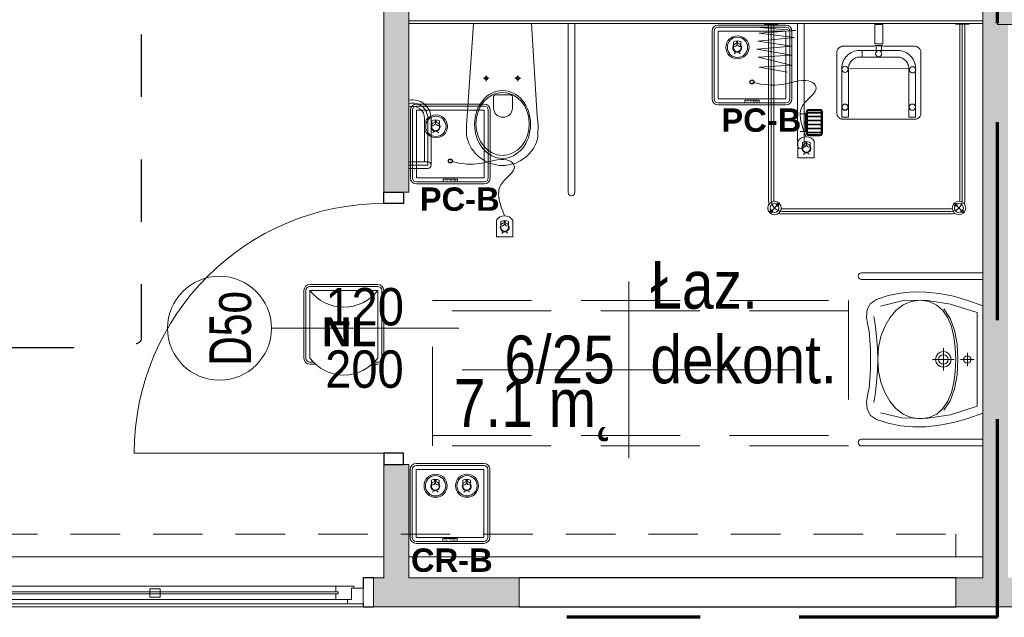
# Model space of a CAD drawing. Header units: centimetres. Extents: x -1253 to 21770, y -8842 to 3590.
# Tile 12 of 120: x -498 to -24, y 103 to 391. Entities that reach past the tile are written whole.
import ezdxf

# ---------------------------------------------------------------- set-up
doc = ezdxf.new("R2010")
doc.units = ezdxf.units.CM
for name, pattern in [('Dash', [60, 30, -30]), ('Długa kreska', [142.875, 95.25, -47.625]), ('Hidden', [71.4375, 47.625, -23.8125]), ('Ponad', [39.688, 23.813, -15.875]), ('Ukryte', [71.438, 47.625, -23.813])]:
    doc.linetypes.add(name, pattern=pattern)
for name, color, linetype, lineweight in [('A-ANNO-NOTE', 131, 'Continuous', 9), ('A-AREA-IDEN', 2, 'Continuous', 13), ('A-DETL', 90, 'Continuous', 9), ('A-DETL-GENF', 92, 'Continuous', 9), ('A-DETL-HDLN', 90, 'Ukryte', 9), ('A-DETL-MEDM', 33, 'Continuous', 13), ('A-DOOR', 31, 'Continuous', 13), ('A-FLOR-OVHD', 1, 'Ponad', 9), ('A-GLAZ', 151, 'Continuous', 13), ('A-WALL', 113, 'Continuous', 13), ('A-WALL-FNSH', 113, 'Continuous', 13), ('A-WALL-PATT', 111, 'Continuous', 13), ('P-SANR-FIXT', 6, 'Continuous', 9), ('PRZYW_Elementy_inst_przyw', 7, 'Continuous', 9), ('S-COLS', 52, 'Continuous', 13)]:
    doc.layers.add(name, color=color, linetype=linetype, lineweight=lineweight)
doc.styles.add('adam', font='arialbd.ttf')
doc.styles.add('Arial', font='arial.ttf', dxfattribs={"width": 0.9, "height": 18})
doc.styles.add('Arial_1', font='arial.ttf', dxfattribs={"width": 0.7, "height": 20})
doc.styles.add('Arial_11', font='arial.ttf', dxfattribs={"width": 0.85, "height": 23})

# ---------------------------------------------------------------- blocks, each defined once
blk = doc.blocks.new('M_Concrete-rengular-Column - 300 x 400mm-1795933-6_piętro IV __13_80 m_ - stan projektowany')
at = {"layer": 'S-COLS', "lineweight": 9}
blk.add_hatch(color=254, dxfattribs=at).paths.add_polyline_path([(15, -20), (15, 20), (-15, 20), (-15, -20)], flags=0)
for p, q in [((15, 20), (-15, 20)), ((-15, 20), (-15, -20)), ((15, -20), (15, 20)), ((-15, -20), (15, -20))]:
    blk.add_line(p, q, dxfattribs=at)
blk = doc.blocks.new('miska ustępowa dla N_35_5x54 wisząca koło narożna - Type 1-2357502-6_piętro IV __13_80 m_ - stan projektowany')
at = {"layer": 'P-SANR-FIXT'}
for p, q in [((-1.4, -19.5), (-4.56, -64.06)), ((29.22, -64.06), (26.4, -19.5)), ((44.09, -100.7), (44.09, -19.5)), ((47.21, -100.7), (47.21, -19.5)), ((3.32, -45.81), (6.14, -45.81)), ((4.69, -44.4), (4.69, -47.2)), ((18.43, -45.81), (21.25, -45.81)), ((19.8, -44.4), (19.8, -47.2)), ((8.17, -55.1), (8.17, -60.22)), ((16.4, -53.83), (9.09, -53.83)), ((17.32, -60.22), (17.32, -55.1)), ((-24.94, -65.13), (-24.94, -86)), ((-23.38, -65.13), (-23.38, -87.56)), ((-21.82, -65.13), (-21.82, -87.56)), ((-4.56, -64.06), (-4.88, -68.39)), ((29.58, -68.39), (29.22, -64.06)), ((-4.88, -68.39), (-4.82, -72.82)), ((29.53, -72.82), (29.58, -68.39)), ((-4.82, -72.82), (-4.57, -74.18)), ((-4.57, -74.18), (-4.19, -75.59)), ((-4.19, -75.59), (-3.69, -76.96)), ((28.69, -76.96), (29.19, -75.59)), ((29.19, -75.59), (29.57, -74.18)), ((29.57, -74.18), (29.53, -72.82)), ((-3.69, -76.96), (-3.07, -78.28)), ((-3.07, -78.28), (-2.34, -79.55)), ((-2.34, -79.55), (-1.51, -80.76)), ((26.51, -80.76), (27.34, -79.55)), ((27.34, -79.55), (28.07, -78.28)), ((28.07, -78.28), (28.69, -76.96)), ((-1.51, -80.76), (-0.58, -81.89)), ((-0.58, -81.89), (1.02, -83.46)), ((1.02, -83.46), (2.75, -84.77)), ((2.75, -84.77), (4.01, -85.53)), ((20.99, -85.53), (22.25, -84.77)), ((22.25, -84.77), (23.98, -83.46)), ((23.98, -83.46), (25.58, -81.89)), ((25.58, -81.89), (26.51, -80.76)), ((-32.54, -86), (-23.38, -86)), ((-23.38, -87.56), (-32.54, -87.56)), ((-23.38, -89.12), (-32.54, -89.12)), ((4.01, -85.53), (6.13, -86.55)), ((6.13, -86.55), (7.56, -87.01)), ((7.56, -87.01), (9.56, -87.48)), ((9.56, -87.48), (11.02, -87.67)), ((11.02, -87.67), (12.5, -87.75)), ((12.5, -87.75), (13.98, -87.67)), ((13.98, -87.67), (15.44, -87.48)), ((15.44, -87.48), (17.44, -87.01)), ((17.44, -87.01), (18.87, -86.55)), ((18.87, -86.55), (20.99, -85.53))]:
    blk.add_line(p, q, dxfattribs=at)
for centre in [(4.69, -45.81), (19.8, -45.81)]:
    blk.add_circle(centre, 0.825, dxfattribs=at)
for centre, radius, start, end in [((-30.79, -65.13), 8.97, 0, 99.9996), ((9.34, -54.98), 1.17, 102.2339, 185.8899), ((16.15, -54.98), 1.17, 354.1101, 77.7661), ((-30.79, -65.13), 7.41, 0, 102.1327), ((-30.79, -65.13), 5.85, 0, 105.4382), ((12.74, -60), 4.58, 182.8022, 357.1978), ((-23.38, -87.56), 1.56, 0, 90), ((-23.38, -87.56), 1.56, 270, 0), ((45.65, -100.7), 1.56, 180, 360)]:
    blk.add_arc(centre, radius, start, end, dxfattribs=at)
for centre, major_axis, ratio in [((12.55, -68.01), (0, 16.33), 0.823529), ((12.55, -67.76), (0, 15.16), 0.845174)]:
    blk.add_ellipse(centre, major_axis=major_axis, ratio=ratio, dxfattribs=at)
blk = doc.blocks.new('brodzik natryskowy dla N - Type 1-2359082-6_piętro IV __13_80 m_ - stan projektowany')
at = {"layer": 'P-SANR-FIXT'}
for p, q in [((-27.37, -22.89), (-44.99, -24.17)), ((-44.73, -21.36), (-27.37, -22.89)), ((-42.55, -19.8), (-42.55, -19.5)), ((-36.05, -19.8), (-42.55, -19.8)), ((-40.55, -19.8), (-40.55, -104.3)), ((-39.3, -19.5), (-39.3, -104.3)), ((-38.05, -19.8), (-38.05, -104.3)), ((-36.05, -19.5), (-36.05, -19.8)), ((-26.61, -19.7), (-26.61, -78.1)), ((-23.41, -78.1), (-23.41, -19.7)), ((14.45, -20.02), (10.54, -20.02)), ((10.54, -20.02), (10.54, -29.29)), ((14.45, -20.02), (14.45, -29.29)), ((49.36, -19.8), (49.36, -19.5)), ((55.86, -19.8), (49.36, -19.8)), ((51.36, -19.8), (51.36, -104.3)), ((52.61, -19.5), (52.61, -104.5)), ((53.86, -19.8), (53.86, -104.3)), ((55.86, -19.5), (55.86, -19.8)), ((-28.14, -26.21), (-45.75, -28)), ((-45.75, -28), (-29.41, -30.3)), ((-44.99, -24.17), (-28.14, -26.21)), ((-29.41, -30.3), (-46.26, -31.83)), ((-46.26, -31.83), (-29.41, -34.64)), ((-7.7, -32.78), (-7.74, -33.05)), ((-7.74, -33.05), (-7.74, -62.59)), ((-7.62, -32.51), (-7.7, -32.78)), ((-7.51, -32.25), (-7.62, -32.51)), ((-7.38, -32), (-7.51, -32.25)), ((-7.23, -31.75), (-7.38, -32)), ((-7.05, -31.52), (-7.23, -31.75)), ((-6.85, -31.31), (-7.05, -31.52)), ((-6.64, -31.11), (-6.85, -31.31)), ((-6.41, -30.93), (-6.64, -31.11)), ((-6.17, -30.77), (-6.41, -30.93)), ((-5.92, -30.64), (-6.17, -30.77)), ((-5.66, -30.53), (-5.92, -30.64)), ((-5.39, -30.45), (-5.66, -30.53)), ((-5.12, -30.4), (-5.39, -30.45)), ((-4.84, -30.38), (-5.12, -30.4)), ((10.32, -30.38), (-4.84, -30.38)), ((-0.81, -33.45), (-0.05, -33.08)), ((-0.05, -33.08), (0.75, -32.79)), ((0.75, -32.79), (1.58, -32.57)), ((1.58, -32.57), (2.44, -32.44)), ((2.44, -32.44), (4.41, -32.39)), ((22.33, -32.44), (3.78, -32.39)), ((4.41, -32.39), (4.41, -35.62)), ((10.54, -29.29), (14.45, -29.29)), ((14.44, -30.04), (10.55, -30.01)), ((13.8, -30.17), (11.19, -30.17)), ((11.19, -30.17), (11.19, -32.44)), ((11.19, -32.44), (13.8, -32.44)), ((13.8, -32.44), (13.8, -30.17)), ((30.14, -30.38), (14.73, -30.38)), ((23.2, -32.57), (22.33, -32.44)), ((24.03, -32.79), (23.2, -32.57)), ((24.83, -33.08), (24.03, -32.79)), ((25.59, -33.45), (24.83, -33.08)), ((30.36, -30.45), (30.1, -30.4)), ((30.62, -30.53), (30.14, -30.38)), ((30.87, -30.64), (30.62, -30.53)), ((31.12, -30.78), (30.87, -30.64)), ((31.36, -30.94), (31.12, -30.78)), ((31.59, -31.12), (31.36, -30.94)), ((31.81, -31.32), (31.59, -31.12)), ((32.01, -31.54), (31.81, -31.32)), ((32.19, -31.77), (32.01, -31.54)), ((32.35, -32.02), (32.19, -31.77)), ((32.49, -32.27), (32.35, -32.02)), ((32.6, -32.54), (32.49, -32.27)), ((32.68, -32.81), (32.6, -32.54)), ((32.74, -33.08), (32.68, -32.81)), ((32.74, -33.36), (32.74, -33.08)), ((-29.41, -34.64), (-45.5, -35.66)), ((-45.5, -35.66), (-29.67, -39.5)), ((-4.98, -38.51), (-4.68, -37.72)), ((-4.68, -37.72), (-4.32, -36.95)), ((-4.32, -36.95), (-3.88, -36.24)), ((-3.88, -36.24), (-3.38, -35.57)), ((-3.38, -35.57), (-2.82, -34.95)), ((-2.82, -34.95), (-2.2, -34.39)), ((-2.2, -34.39), (-1.53, -33.88)), ((-1.53, -33.88), (-0.81, -33.45)), ((-0.87, -37.64), (-1.19, -38.06)), ((-0.51, -37.24), (-0.87, -37.64)), ((-0.12, -36.88), (-0.51, -37.24)), ((0.31, -36.56), (-0.12, -36.88)), ((0.76, -36.29), (0.31, -36.56)), ((1.25, -36.05), (0.76, -36.29)), ((1.76, -35.86), (1.25, -36.05)), ((2.29, -35.73), (1.76, -35.86)), ((2.84, -35.64), (2.29, -35.73)), ((3.4, -35.61), (2.84, -35.64)), ((4.41, -35.62), (3.4, -35.61)), ((3.78, -35.62), (21.37, -35.62)), ((21.37, -35.62), (21.94, -35.64)), ((21.94, -35.64), (22.49, -35.73)), ((22.49, -35.73), (23.02, -35.86)), ((23.02, -35.86), (23.53, -36.05)), ((23.53, -36.05), (24.01, -36.29)), ((24.01, -36.29), (24.47, -36.56)), ((24.47, -36.56), (24.89, -36.88)), ((24.89, -36.88), (25.29, -37.24)), ((25.29, -37.24), (25.65, -37.64)), ((26.31, -33.88), (25.59, -33.45)), ((25.65, -37.64), (25.96, -38.06)), ((26.98, -34.39), (26.31, -33.88)), ((27.59, -34.95), (26.98, -34.39)), ((28.16, -35.57), (27.59, -34.95)), ((28.66, -36.24), (28.16, -35.57)), ((29.09, -36.95), (28.66, -36.24)), ((29.46, -37.72), (29.09, -36.95)), ((29.75, -38.51), (29.46, -37.72)), ((32.74, -62.88), (32.74, -33.36)), ((-29.67, -39.5), (-44.99, -40.52)), ((-44.99, -40.52), (-31.46, -42.82)), ((-5.37, -41.1), (-5.32, -40.21)), ((-5.29, -64.53), (-5.37, -41.1)), ((-5.32, -40.21), (-5.19, -39.35)), ((-5.19, -39.35), (-4.98, -38.51)), ((26.92, -40.93), (-2.15, -41.13)), ((-2.15, -41.13), (-2.15, -64.53)), ((-2.03, -40.05), (-2.11, -40.6)), ((-1.89, -39.51), (-2.03, -40.05)), ((-1.71, -39.01), (-1.89, -39.51)), ((-1.47, -38.52), (-1.71, -39.01)), ((-1.19, -38.06), (-1.47, -38.52)), ((25.96, -38.06), (26.24, -38.52)), ((26.24, -38.52), (26.48, -39.01)), ((26.48, -39.01), (26.66, -39.51)), ((26.66, -39.51), (26.8, -40.05)), ((26.8, -40.05), (26.88, -40.6)), ((26.92, -64.53), (26.92, -40.93)), ((29.97, -39.35), (29.75, -38.51)), ((30.1, -40.21), (29.97, -39.35)), ((30.07, -41.13), (30.07, -64.53)), ((30.15, -41.1), (30.1, -40.21)), ((-21.31, -60.8), (-15.71, -60.8)), ((-21.31, -61.1), (-15.71, -61.1)), ((-21.31, -61.4), (-15.71, -61.4)), ((-5.23, -59.5), (-5.24, -59.65)), ((-5.24, -59.65), (-5.23, -59.79)), ((-5.21, -59.35), (-5.23, -59.5)), ((-5.23, -59.79), (-5.21, -59.94)), ((-5.18, -59.21), (-5.21, -59.35)), ((-5.21, -59.94), (-5.18, -60.08)), ((-5.13, -59.08), (-5.18, -59.21)), ((-5.18, -60.08), (-5.13, -60.21)), ((-5.07, -58.95), (-5.13, -59.08)), ((-5.13, -60.21), (-5.07, -60.34)), ((-4.99, -58.83), (-5.07, -58.95)), ((-5.07, -60.34), (-4.99, -60.46)), ((-4.91, -58.71), (-4.99, -58.83)), ((-4.99, -60.46), (-4.91, -60.58)), ((-4.81, -58.61), (-4.91, -58.71)), ((-4.91, -60.58), (-4.81, -60.68)), ((-4.71, -58.52), (-4.81, -58.61)), ((-4.81, -60.68), (-4.71, -60.77)), ((-4.6, -58.43), (-4.71, -58.52)), ((-4.71, -60.77), (-4.6, -60.86)), ((-4.48, -58.36), (-4.6, -58.43)), ((-4.6, -60.86), (-4.48, -60.93)), ((-4.35, -58.3), (-4.48, -58.36)), ((-4.48, -60.93), (-4.35, -60.99)), ((-4.21, -58.25), (-4.35, -58.3)), ((-4.35, -60.99), (-4.21, -61.04)), ((-4.07, -58.21), (-4.21, -58.25)), ((-4.21, -61.04), (-4.07, -61.08)), ((-3.93, -58.19), (-4.07, -58.21)), ((-4.07, -61.08), (-3.93, -61.1)), ((-3.78, -58.18), (-3.93, -58.19)), ((-3.93, -61.1), (-3.78, -61.11)), ((-3.78, -61.11), (-3.63, -61.1)), ((-3.48, -58.21), (-3.63, -58.19)), ((-3.63, -61.1), (-3.48, -61.08)), ((-3.34, -58.25), (-3.48, -58.21)), ((-3.48, -61.08), (-3.34, -61.04)), ((-3.21, -58.3), (-3.34, -58.25)), ((-3.34, -61.04), (-3.21, -60.99)), ((-3.08, -58.36), (-3.21, -58.3)), ((-3.21, -60.99), (-3.08, -60.93)), ((-2.96, -58.43), (-3.08, -58.36)), ((-3.08, -60.93), (-2.96, -60.86)), ((-2.85, -58.52), (-2.96, -58.43)), ((-2.96, -60.86), (-2.85, -60.77)), ((-2.74, -58.61), (-2.85, -58.52)), ((-2.85, -60.77), (-2.74, -60.68)), ((-2.65, -58.71), (-2.74, -58.61)), ((-2.74, -60.68), (-2.65, -60.58)), ((-2.56, -58.83), (-2.65, -58.71)), ((-2.65, -60.58), (-2.56, -60.46)), ((-2.49, -58.95), (-2.56, -58.83)), ((-2.56, -60.46), (-2.49, -60.34)), ((-2.43, -59.08), (-2.49, -58.95)), ((-2.49, -60.34), (-2.43, -60.21)), ((-2.38, -59.21), (-2.43, -59.08)), ((-2.43, -60.21), (-2.38, -60.08)), ((-2.34, -59.35), (-2.38, -59.21)), ((-2.38, -60.08), (-2.34, -59.94)), ((-2.32, -59.5), (-2.34, -59.35)), ((-2.34, -59.94), (-2.32, -59.79)), ((-2.31, -59.65), (-2.32, -59.5)), ((-2.32, -59.79), (-2.31, -59.65)), ((-22.41, -62.85), (-25.41, -62.85)), ((-22.81, -71.35), (-22.81, -62.85)), ((-22.61, -71.35), (-22.61, -62.85)), ((-22.41, -72.3), (-22.41, -61.9)), ((-22.11, -72.3), (-22.11, -61.9)), ((-21.81, -72.3), (-21.81, -61.9)), ((-21.81, -62.2), (-15.21, -62.2)), ((-21.81, -62.5), (-15.21, -62.5)), ((-21.81, -64.1), (-15.21, -64.1)), ((-21.81, -64.4), (-15.21, -64.4)), ((-21.81, -66), (-15.21, -66)), ((-15.21, -61.9), (-15.21, -72.3)), ((-14.91, -61.9), (-14.91, -72.3)), ((-14.61, -61.9), (-14.61, -72.3)), ((-7.74, -62.59), (-7.74, -62.87)), ((-7.74, -62.87), (-7.7, -63.14)), ((-7.7, -63.14), (-7.62, -63.41)), ((-7.62, -63.41), (-7.52, -63.68)), ((-7.52, -63.68), (-7.4, -63.93)), ((-7.4, -63.93), (-7.25, -64.17)), ((-7.25, -64.17), (-7.07, -64.4)), ((-7.07, -64.4), (-6.88, -64.61)), ((-6.88, -64.61), (-6.67, -64.81)), ((-6.67, -64.81), (-6.44, -64.99)), ((-6.44, -64.99), (-6.2, -65.14)), ((-6.2, -65.14), (-5.95, -65.27)), ((-5.95, -65.27), (-5.69, -65.38)), ((-5.69, -65.38), (-5.41, -65.46)), ((-5.41, -65.46), (-5.13, -65.51)), ((-2.15, -64.53), (-5.29, -64.53)), ((-5.13, -65.51), (29.82, -65.51)), ((26.92, -64.53), (30.07, -64.53)), ((29.82, -65.51), (30.1, -65.51)), ((30.1, -65.51), (30.38, -65.46)), ((30.38, -65.46), (30.65, -65.39)), ((30.65, -65.39), (30.92, -65.28)), ((30.92, -65.28), (31.17, -65.16)), ((31.17, -65.16), (31.41, -65.01)), ((31.41, -65.01), (31.64, -64.84)), ((31.64, -64.84), (31.85, -64.64)), ((31.85, -64.64), (32.05, -64.43)), ((32.05, -64.43), (32.22, -64.21)), ((32.22, -64.21), (32.38, -63.96)), ((32.38, -63.96), (32.51, -63.71)), ((32.51, -63.71), (32.61, -63.44)), ((32.61, -63.44), (32.69, -63.17)), ((32.69, -63.17), (32.74, -62.88)), ((-21.81, -66.3), (-15.21, -66.3)), ((-21.81, -67.9), (-15.21, -67.9)), ((-21.81, -68.2), (-15.21, -68.2)), ((-21.81, -69.8), (-15.21, -69.8)), ((-21.81, -70.1), (-15.21, -70.1)), ((-22.41, -71.35), (-25.41, -71.35)), ((-21.81, -71.7), (-15.21, -71.7)), ((-21.81, -72), (-15.21, -72)), ((-15.71, -72.8), (-21.31, -72.8)), ((-15.71, -73.1), (-21.31, -73.1)), ((-15.71, -73.4), (-21.31, -73.4)), ((-35.25, -105.75), (-40.13, -110.63)), ((47.11, -108.55), (-33.8, -108.55)), ((48.56, -105.75), (53.43, -110.63)), ((-33.8, -109.8), (47.11, -109.8)), ((47.11, -111.05), (-33.8, -111.05))]:
    blk.add_line(p, q, dxfattribs=at)
for centre, radius in [((12.42, -34), 1.5), ((-3.77, -41.55), 1.5), ((28.71, -41.74), 1.5), ((-3.85, -59.74), 1.5), ((28.59, -59.68), 1.5), ((-37.69, -108.19), 3.25), ((-37.69, -108.19), 2.1), ((-36.21, -106.7), 0.62), ((-36.21, -106.7), 0.32), ((51, -108.19), 3.25), ((49.51, -106.7), 0.62), ((51, -108.19), 2.1), ((49.51, -106.7), 0.32), ((-39.18, -109.67), 0.62), ((-39.18, -109.67), 0.32), ((52.48, -109.67), 0.62), ((52.48, -109.67), 0.32)]:
    blk.add_circle(centre, radius, dxfattribs=at)
for centre, radius, start, end in [((-21.31, -61.9), 1.1, 90, 180), ((-21.31, -61.9), 0.8, 90, 180), ((-21.31, -61.9), 0.5, 90, 180), ((-15.71, -61.9), 1.1, 360, 90), ((-15.71, -61.9), 0.8, 360, 90), ((-15.71, -61.9), 0.5, 360, 90), ((-21.31, -72.3), 1.1, 180, 270), ((-21.31, -72.3), 0.8, 180, 270), ((-21.31, -72.3), 0.5, 180, 270), ((-15.71, -72.3), 0.5, 270, 360), ((-15.71, -72.3), 0.8, 270, 360), ((-15.71, -72.3), 1.1, 270, 360), ((-25.01, -78.1), 1.6, 180, 360), ((-33.8, -104.3), 6.75, 180, 196.4965), ((-33.8, -104.3), 5.5, 180, 270), ((-33.8, -104.3), 4.25, 180, 188.8511), ((-33.8, -104.3), 4.25, 261.1489, 270), ((47.11, -104.3), 5.5, 270, 360), ((47.11, -104.3), 4.25, 270, 278.8511), ((47.11, -104.3), 4.25, 351.1489, 360), ((47.11, -104.3), 6.75, 343.5035, 360), ((-33.8, -104.3), 6.75, 253.5035, 270), ((47.11, -104.3), 6.75, 270, 286.4965)]:
    blk.add_arc(centre, radius, start, end, dxfattribs=at)
blk.add_ellipse((-23.14, -67.1), major_axis=(0, 0.325), ratio=0.224951, dxfattribs=at)
blk = doc.blocks.new('umywalka dla N_65x56 koło - Type 1-1264895-6_piętro IV __13_80 m_ - stan projektowany')
at = {"layer": 'P-SANR-FIXT'}
for p, q in [((-29.1, 64.4), (-29.1, 6)), ((-25.9, 64.4), (-25.9, 6)), ((-11.49, 61.58), (-14.43, 59.97)), ((-7.9, 62.01), (-11.49, 61.58)), ((-3.96, 61.28), (-7.9, 62.01)), ((32.9, 62.01), (28.96, 61.28)), ((36.49, 61.58), (32.9, 62.01)), ((39.43, 59.97), (36.49, 61.58)), ((50.9, 64.4), (50.9, 6)), ((54.1, 6), (54.1, 64.4)), ((-16.38, 57.12), (-18.22, 51.51)), ((-14.43, 59.97), (-16.38, 57.12)), ((-8.14, 58.51), (-3.44, 57.63)), ((-1.14, 60.72), (-3.96, 61.28)), ((-3.44, 57.63), (1.64, 57.08)), ((3.08, 60.29), (-1.14, 60.72)), ((1.64, 57.08), (6.99, 56.74)), ((7.9, 60.04), (3.08, 60.29)), ((12.5, 60.01), (7.9, 60.04)), ((17.1, 60.04), (12.5, 60.01)), ((21.92, 60.29), (17.1, 60.04)), ((17.98, 56.74), (23.33, 57.08)), ((26.14, 60.72), (21.92, 60.29)), ((23.33, 57.08), (28.41, 57.63)), ((28.96, 61.28), (26.14, 60.72)), ((28.41, 57.63), (33.11, 58.51)), ((41.38, 57.12), (39.43, 59.97)), ((43.22, 51.51), (41.38, 57.12)), ((-13.17, 55.28), (-15.64, 44.98)), ((-3.33, 53.22), (-7.59, 50.79)), ((1.52, 55.04), (-3.33, 53.22)), ((6.84, 56.17), (1.52, 55.04)), ((12.52, 56.56), (6.84, 56.17)), ((6.99, 56.74), (12.48, 56.52)), ((12.48, 56.52), (17.98, 56.74)), ((18.18, 56.17), (12.52, 56.56)), ((23.49, 55.04), (18.18, 56.17)), ((28.31, 53.22), (23.49, 55.04)), ((32.54, 50.79), (28.31, 53.22)), ((40.64, 44.98), (38.17, 55.28)), ((-18.22, 51.51), (-19.42, 45.69)), ((-11.11, 47.81), (-13.79, 44.33)), ((-7.59, 50.79), (-11.11, 47.81)), ((36.03, 47.81), (32.54, 50.79)), ((38.68, 44.33), (36.03, 47.81)), ((44.42, 45.69), (43.22, 51.51)), ((-19.42, 45.69), (-19.97, 39.64)), ((-15.64, 44.98), (-15.95, 33.74)), ((-13.79, 44.33), (-15.49, 40.42)), ((40.36, 40.42), (38.68, 44.33)), ((40.95, 33.74), (40.64, 44.98)), ((44.97, 39.64), (44.42, 45.69)), ((-19.97, 39.64), (-19.89, 33.38)), ((-15.49, 40.42), (-16.08, 36.14)), ((40.95, 36.14), (40.36, 40.42)), ((44.89, 33.38), (44.97, 39.64)), ((-19.89, 33.38), (-19.18, 26.89)), ((-16.08, 36.14), (-15.49, 31.83)), ((-15.95, 33.74), (-14.09, 21.65)), ((39.09, 21.65), (40.95, 33.74)), ((40.36, 31.83), (40.95, 36.14)), ((44.18, 26.89), (44.89, 33.38)), ((-15.49, 31.83), (-13.8, 28.22)), ((9.85, 27.66), (11.04, 28.47)), ((11.04, 28.47), (12.5, 28.76)), ((12.5, 30.26), (12.5, 19.76)), ((12.5, 28.76), (13.96, 28.47)), ((13.96, 28.47), (15.15, 27.66)), ((38.67, 28.22), (40.36, 31.83)), ((-19.18, 26.89), (-17.85, 20.17)), ((-13.8, 28.22), (-11.14, 25.26)), ((-7.38, 21.71), (-11.89, 24.74)), ((-11.14, 25.26), (-7.63, 22.92)), ((7.16, 25.01), (17.84, 25.01)), ((8.75, 25.01), (9.04, 26.47)), ((9.04, 23.56), (8.75, 25.01)), ((9.04, 26.47), (9.85, 27.66)), ((10.2, 25.01), (10.38, 25.91)), ((10.38, 24.12), (10.2, 25.01)), ((10.38, 25.91), (10.87, 26.64)), ((10.87, 23.39), (10.38, 24.12)), ((10.87, 26.64), (11.61, 27.13)), ((11.61, 27.13), (12.5, 27.31)), ((12.5, 27.31), (13.39, 27.13)), ((13.39, 27.13), (14.13, 26.64)), ((14.13, 26.64), (14.62, 25.91)), ((14.62, 24.12), (14.13, 23.39)), ((14.62, 25.91), (14.8, 25.01)), ((14.8, 25.01), (14.62, 24.12)), ((15.15, 27.66), (15.96, 26.47)), ((15.96, 26.47), (16.25, 25.01)), ((16.25, 25.01), (15.96, 23.56)), ((36.76, 24.74), (32.25, 21.71)), ((32.5, 22.92), (36.01, 25.26)), ((36.01, 25.26), (38.67, 28.22)), ((42.85, 20.17), (44.18, 26.89)), ((-17.85, 20.17), (-15.89, 13.2)), ((-14.09, 21.65), (-10.01, 8.8)), ((-7.63, 22.92), (-3.39, 21.17)), ((-1.64, 19.63), (-7.38, 21.71)), ((-3.39, 21.17), (1.45, 19.96)), ((5.06, 18.42), (-1.64, 19.63)), ((1.45, 19.96), (6.76, 19.26)), ((6.76, 19.26), (12.43, 19.04)), ((9.85, 22.36), (9.04, 23.56)), ((11.04, 21.56), (9.85, 22.36)), ((11.61, 22.89), (10.87, 23.39)), ((12.5, 21.26), (11.04, 21.56)), ((12.5, 22.71), (11.61, 22.89)), ((12.43, 19.04), (18.1, 19.26)), ((13.39, 22.89), (12.5, 22.71)), ((13.96, 21.56), (12.5, 21.26)), ((14.13, 23.39), (13.39, 22.89)), ((15.15, 22.36), (13.96, 21.56)), ((15.96, 23.56), (15.15, 22.36)), ((18.1, 19.26), (23.42, 19.96)), ((26.51, 19.63), (19.81, 18.42)), ((23.42, 19.96), (28.26, 21.17)), ((32.25, 21.71), (26.51, 19.63)), ((28.26, 21.17), (32.5, 22.92)), ((35.01, 8.8), (39.09, 21.65)), ((40.89, 13.2), (42.85, 20.17)), ((12.43, 18.04), (5.06, 18.42)), ((10.89, 14.16), (11.26, 14.71)), ((11.26, 14.71), (11.82, 15.09)), ((11.82, 15.09), (12.5, 15.23)), ((19.81, 18.42), (12.43, 18.04)), ((12.5, 16.73), (12.5, 10.22)), ((12.5, 15.23), (13.18, 15.09)), ((13.18, 15.09), (13.74, 14.71)), ((13.74, 14.71), (14.11, 14.16)), ((-15.89, 13.2), (-13.31, 6)), ((15.75, 13.48), (9.25, 13.48)), ((10.75, 13.48), (10.89, 14.16)), ((10.89, 12.8), (10.75, 13.48)), ((11.26, 12.24), (10.89, 12.8)), ((11.82, 11.86), (11.26, 12.24)), ((12.5, 11.72), (11.82, 11.86)), ((13.18, 11.86), (12.5, 11.72)), ((13.74, 12.24), (13.18, 11.86)), ((14.11, 12.8), (13.74, 12.24)), ((14.11, 14.16), (14.25, 13.48)), ((14.25, 13.48), (14.11, 12.8)), ((38.31, 6), (40.89, 13.2)), ((-10.01, 8.8), (12.5, 8.8)), ((12.5, 8.8), (35.01, 8.8))]:
    blk.add_line(p, q, dxfattribs=at)
for centre in [(-27.5, 64.4), (52.5, 64.4)]:
    blk.add_arc(centre, 1.6, 360, 180, dxfattribs=at)
blk = doc.blocks.new('DRZWI 1S - automatyczna etykieta - Drzwi 120 _łazienkowe_-2397572-6_piętro IV __13_80 m_ - stan projektowany')
at = {"layer": 'A-DETL-GENF'}
for p, q in [((-65.5, 3.5), (-60, 3.5)), ((-65.5, -6), (-65.5, 3.5)), ((-60, 3.5), (-60, -6)), ((60, 3.5), (65.5, 3.5)), ((60, -6), (60, 3.5)), ((65.5, 3.5), (65.5, -6)), ((-60, -6), (-65.5, -6)), ((65.5, -6), (60, -6))]:
    blk.add_line(p, q, dxfattribs=at)
at = {"layer": 'A-DETL-MEDM', "lineweight": 25}
for p, q in [((-65.5, -6), (-65.5, 3.5)), ((-65.5, 3.5), (-60, 3.5)), ((-60, 3.5), (-60, -6)), ((60, 3.5), (60, -6)), ((65.5, 3.5), (60, 3.5)), ((65.5, -6), (65.5, 3.5)), ((-60, -6), (-65.5, -6)), ((60, -6), (65.5, -6))]:
    blk.add_line(p, q, dxfattribs=at)
at = {"layer": 'A-DOOR'}
blk.add_line((60, -6), (60, -126), dxfattribs=at)
blk.add_arc((60, -6), 120, 180, 270, dxfattribs=at)
blk = doc.blocks.new('Okno - automatyczna etykieta - 200x165 _projektowane_-2623157-6_piętro IV __13_80 m_ - stan projektowany')
at = {"layer": 'A-GLAZ'}
for p, q in [((-92.5, 5.5), (-100, 5.5)), ((-100, 5.5), (-100, -2)), ((-100, 5.5), (100, 5.5)), ((-92.5, 3.5), (-92.5, 5.5)), ((92.5, 5.5), (-92.5, 5.5)), ((100, 5.5), (92.5, 5.5)), ((92.5, 5.5), (92.5, 3.5)), ((100, -2), (100, 5.5)), ((-87, 3.5), (-94.5, 3.5)), ((-94.5, 3.5), (-94.5, -2)), ((-94.5, -2), (-94.5, 3.5)), ((-94.5, 3.5), (-92.5, 3.5)), ((88, 0.75), (-88, 0.75)), ((-88, 0.75), (-88, -0.25)), ((-88, -0.25), (-88, 0.75)), ((-88, 0.75), (-87, 0.75)), ((-87, 0.75), (-87, 3.5)), ((87, 3.5), (-87, 3.5)), ((2.5, 2.25), (-2.5, 2.25)), ((-2.5, 2.25), (-2.5, -1.75)), ((2.5, -1.75), (2.5, 2.25)), ((94.5, 3.5), (87, 3.5)), ((87, 3.5), (87, 0.75)), ((87, 0.75), (88, 0.75)), ((88, -0.25), (88, 0.75)), ((88, 0.75), (88, -0.25)), ((92.5, 3.5), (94.5, 3.5)), ((94.5, -2), (94.5, 3.5)), ((94.5, 3.5), (94.5, -2)), ((-100, -2), (-94.5, -2)), ((-94.5, -2), (-95.5, -2)), ((-95.5, -2), (-95.5, -3)), ((-95.5, -3), (-87, -3)), ((-88, -0.25), (88, -0.25)), ((-87, -0.25), (-88, -0.25)), ((-87, -3), (-87, -0.25)), ((87, -3), (-87, -3)), ((-2.5, -1.75), (2.5, -1.75)), ((87, -0.25), (87, -3)), ((88, -0.25), (87, -0.25)), ((87, -3), (95.5, -3)), ((95.5, -2), (94.5, -2)), ((94.5, -2), (100, -2)), ((95.5, -3), (95.5, -2))]:
    blk.add_line(p, q, dxfattribs=at)
blk = doc.blocks.new('METKA_POMIESZCZENIA2 - Rozbudowana krótka - bez ramki-2403173-6_piętro IV __13_80 m_ - stan projektowany')
at = {"layer": 'A-AREA-IDEN'}
for p, q in [((0, 0.425), (0, 0)), ((0.0976, 0), (-0.8, 0)), ((-0.8, 0), (0.8, 0)), ((0, 0), (0, -0.425))]:
    blk.add_line(p, q, dxfattribs=at)
blk = doc.blocks.new('LN-4kB')
for centre in [(0, 9.5), (0, -23.14)]:
    blk.add_arc(centre, 20.48, 217.175, 322.825)
at = {"layer": 'PRZYW_Elementy_inst_przyw'}
for p, q in [((16.32, 0), (-16.32, 0)), ((-19.2, -2.88), (-19.2, -35.52)), ((-18.24, -2.88), (-18.24, -35.52)), ((-16.32, -0.96), (16.32, -0.96)), ((18.24, -2.88), (18.24, -35.52)), ((19.2, -35.52), (19.2, -2.88)), ((-16.32, -37.44), (-14.67, -37.44)), ((14.67, -37.44), (16.32, -37.44)), ((-16.32, -38.4), (-13.67, -38.4)), ((13.67, -38.4), (16.32, -38.4))]:
    blk.add_line(p, q, dxfattribs=at)
at = {"layer": 'PRZYW_Elementy_inst_przyw', "color": 7}
for p, q in [((-16.32, -35.52), (-16.32, -2.88)), ((-16.32, -2.88), (16.32, -2.88)), ((16.32, -2.88), (16.32, -35.52))]:
    blk.add_line(p, q, dxfattribs=at)
at = {"layer": 'PRZYW_Elementy_inst_przyw'}
for centre, radius, start, end in [((-16.32, -2.88), 2.88, 90, 180), ((16.32, -2.88), 2.88, 0, 90), ((-16.32, -2.88), 1.92, 90, 180), ((16.32, -2.88), 1.92, 0, 90), ((-16.32, -35.52), 2.88, 180, 270), ((-16.32, -35.52), 1.92, 180, 270), ((16.32, -35.52), 2.88, 270, 0), ((16.32, -35.52), 1.92, 270, 0)]:
    blk.add_arc(centre, radius, start, end, dxfattribs=at)
at = {"layer": 'PRZYW_Elementy_inst_przyw', "color": 150, "lineweight": 5, "insert": (-10.49, -15.87), "char_height": 2.5, "width": 28.6554, "attachment_point": 1, "style": 'adam'}
blk.add_mtext('{\\H5.6x;\\C256;NL}', dxfattribs=at)
blk = doc.blocks.new('Ikona')
at = {"layer": 'PRZYW_Elementy_inst_przyw'}
h = blk.add_hatch(color=1, dxfattribs=at)
h.dxf.hatch_style = 1
h.paths.add_polyline_path([(-1065.97, 3801.31), (-1066.17, 3801.31), (-1066.17, 3801.08), (-1065.97, 3801.08)])
h.paths.add_polyline_path([(-1065.97, 3801.08), (-1066.17, 3801.08), (-1066.17, 3800.87), (-1065.97, 3800.87)])
h.paths.add_polyline_path([(-1065.74, 3801.08), (-1065.97, 3801.08), (-1065.97, 3800.87), (-1065.74, 3800.87)])
h.paths.add_polyline_path([(-1066.17, 3801.08), (-1066.41, 3801.08), (-1066.41, 3800.87), (-1066.17, 3800.87)])
h.paths.add_polyline_path([(-1065.97, 3800.87), (-1066.17, 3800.87), (-1066.17, 3800.64), (-1065.97, 3800.64)])
at = {"layer": 'PRZYW_Elementy_inst_przyw', "color": 1}
for p, q in [((-1067.65, 3799.71), (-1067.65, 3801.21)), ((-1064.49, 3799.71), (-1064.49, 3801.21))]:
    blk.add_line(p, q, dxfattribs=at)
for points in [[(-1065.74, 3801.08), (-1065.74, 3800.87), (-1066.41, 3800.87), (-1066.41, 3801.08)], [(-1066.17, 3801.31), (-1065.97, 3801.31), (-1065.97, 3800.64), (-1066.17, 3800.64)]]:
    blk.add_lwpolyline(points, close=True, dxfattribs=at)
for centre, radius, start, end in [((-1066.07, 3798.74), 1.85, 31.7978, 276.8309), ((-1066.07, 3798.03), 3.55, 63.5398, 116.4602), ((-1066.07, 3798.72), 1.65, 89.6447, 89.8927), ((-1066.06, 3798.68), 1.6, 156.7793, 23.2207), ((-1066.07, 3795.45), 1.43, 32.8175, 147.1825), ((-1066.08, 3798.74), 1.86, 277.2029, 31.4258)]:
    blk.add_arc(centre, radius, start, end, dxfattribs=at)
at = {"layer": 'PRZYW_Elementy_inst_przyw', "color": 1, "lineweight": 5}
for centre, start, end in [((-1067.2, 3800.4), 253.1892, 358.3615), ((-1064.92, 3800.4), 181.6385, 286.8108)]:
    blk.add_arc(centre, 1.14, start, end, dxfattribs=at)
blk = doc.blocks.new('PC-B')
at = {"layer": 'PRZYW_Elementy_inst_przyw'}
for p, q in [((16.32, 0), (-16.32, 0)), ((-19.2, -2.88), (-19.2, -35.52)), ((-18.24, -2.88), (-18.24, -35.52)), ((-16.32, -0.96), (16.32, -0.96)), ((18.24, -2.88), (18.24, -35.52)), ((19.2, -35.52), (19.2, -2.88)), ((-16.32, -37.44), (16.32, -37.44)), ((-16.32, -38.4), (16.32, -38.4))]:
    blk.add_line(p, q, dxfattribs=at)
at = {"layer": 'PRZYW_Elementy_inst_przyw', "color": 7}
blk.add_lwpolyline([(-16.32, -2.88), (16.32, -2.88), (16.32, -35.52), (-16.32, -35.52)], close=True, dxfattribs=at)
at = {"layer": 'PRZYW_Elementy_inst_przyw', "color": 0}
blk.add_lwpolyline([(-3.49, -36.08), (3.49, -36.08), (3.49, -37.44), (-3.49, -37.44)], close=True, dxfattribs=at)
at = {"layer": 'PRZYW_Elementy_inst_przyw', "color": 0, "lineweight": 5, "ltscale": 0.4}
blk.add_lwpolyline([(29.98, -55.8), (29.98, -63.78), (22.13, -63.78), (22.13, -55.8)], dxfattribs=at)
at = {"layer": 'PRZYW_Elementy_inst_przyw', "lineweight": 5}
for radius in [5.55, 4.87]:
    blk.add_circle((-6.96, -10.7), radius, dxfattribs=at)
at = {"layer": 'PRZYW_Elementy_inst_przyw', "linetype": 'Continuous', "lineweight": -3, "ltscale": 0.4}
blk.add_circle((0, -27.36), 0.96, dxfattribs=at)
at = {"layer": 'PRZYW_Elementy_inst_przyw'}
for centre, radius, start, end in [((-16.32, -2.88), 2.88, 90, 180), ((16.32, -2.88), 2.88, 0, 90), ((-16.32, -2.88), 1.92, 90, 180), ((16.32, -2.88), 1.92, 0, 90), ((-16.32, -35.52), 2.88, 180, 270), ((-16.32, -35.52), 1.92, 180, 270), ((16.32, -35.52), 2.88, 270, 0), ((16.32, -35.52), 1.92, 270, 0)]:
    blk.add_arc(centre, radius, start, end, dxfattribs=at)
at = {"layer": 'PRZYW_Elementy_inst_przyw', "color": 0, "lineweight": 5, "ltscale": 0.4}
blk.add_arc((26.05, -58.49), 4.75, 34.3565, 145.6435, dxfattribs=at)
at = {"layer": 'PRZYW_Elementy_inst_przyw', "color": 0, "linetype": 'Continuous', "lineweight": 5, "ltscale": 0.4}
blk.add_open_spline([(0, -27.36), (11.69, -30.77), (24.21, -24.31), (33.16, -29.41), (27.42, -35.44), (20.7, -41.6), (26.05, -53.73)], degree=3, dxfattribs=at)
at = {"layer": 'PRZYW_Elementy_inst_przyw', "lineweight": 5, "xscale": 1.155937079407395, "yscale": 1.155937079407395, "zscale": 1.155937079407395}
for p in [(1225.21, -4402), (1258.45, -4450.36)]:
    blk.add_blockref('Ikona', p, dxfattribs=at)
at = {"layer": 'PRZYW_Elementy_inst_przyw', "color": 0, "insert": (-2.71, -36.19), "char_height": 1.056, "attachment_point": 1}
blk.add_mtext_dynamic_manual_height_columns('SCHIMA', width=11.8192, gutter_width=12.5, heights=[0], dxfattribs=at)
at = {"layer": 'PRZYW_Elementy_inst_przyw', "color": 7, "linetype": 'Continuous', "lineweight": -3, "style": 'adam'}
blk.add_attdef('NAZWA', (-14.71, -51.32), '', height=11.25, dxfattribs=at)
blk = doc.blocks.new('Ikona2')
at = {"layer": 'PRZYW_Elementy_inst_przyw'}
h = blk.add_hatch(color=106, dxfattribs=at)
h.dxf.hatch_style = 1
h.paths.add_polyline_path([(0.1, -0.27), (-0.1, -0.27), (-0.1, -0.5), (0.1, -0.5)])
h.paths.add_polyline_path([(0.1, -0.5), (-0.1, -0.5), (-0.1, -0.7), (0.1, -0.7)])
h.paths.add_polyline_path([(0.34, -0.5), (0.1, -0.5), (0.1, -0.7), (0.34, -0.7)])
h.paths.add_polyline_path([(-0.1, -0.5), (-0.34, -0.5), (-0.34, -0.7), (-0.1, -0.7)])
h.paths.add_polyline_path([(0.1, -0.7), (-0.1, -0.7), (-0.1, -0.94), (0.1, -0.94)])
at = {"layer": 'PRZYW_Elementy_inst_przyw', "color": 106}
for p, q in [((-1.58, -1.86), (-1.58, -0.37)), ((1.58, -1.86), (1.58, -0.37))]:
    blk.add_line(p, q, dxfattribs=at)
for points in [[(0.34, -0.5), (0.34, -0.7), (-0.34, -0.7), (-0.34, -0.5)], [(-0.1, -0.27), (0.1, -0.27), (0.1, -0.94), (-0.1, -0.94)]]:
    blk.add_lwpolyline(points, close=True, dxfattribs=at)
for centre, radius, start, end in [((0, -3.55), 3.55, 63.5398, 116.4602), ((0, -2.84), 1.85, 31.7978, 276.8309), ((0.01, -2.9), 1.6, 156.7793, 23.2207), ((0, -2.85), 1.65, 89.6447, 89.8927), ((-0.01, -2.84), 1.86, 277.2029, 31.4258), ((0, -6.13), 1.43, 32.8175, 147.1825)]:
    blk.add_arc(centre, radius, start, end, dxfattribs=at)
at = {"layer": 'PRZYW_Elementy_inst_przyw', "color": 106, "lineweight": 5}
for centre, start, end in [((-1.13, -1.18), 253.1892, 358.3615), ((1.15, -1.18), 181.6385, 286.8108)]:
    blk.add_arc(centre, 1.14, start, end, dxfattribs=at)
blk = doc.blocks.new('UK4-PPO')
at = {"layer": 'PRZYW_Elementy_inst_przyw'}
for p, q in [((19.21, 19.17), (-13.43, 19.17)), ((-16.31, 16.29), (-16.31, -16.35)), ((-15.35, 16.29), (-15.35, -16.35)), ((-13.43, 18.21), (19.21, 18.21)), ((21.13, 16.29), (21.13, -16.35)), ((22.09, -16.35), (22.09, 16.29)), ((-13.43, -18.27), (19.21, -18.27)), ((-13.43, -19.23), (19.21, -19.23))]:
    blk.add_line(p, q, dxfattribs=at)
at = {"layer": 'PRZYW_Elementy_inst_przyw', "color": 7}
blk.add_lwpolyline([(-13.43, 16.29), (19.21, 16.29), (19.21, -16.35), (-13.43, -16.35)], close=True, dxfattribs=at)
at = {"layer": 'PRZYW_Elementy_inst_przyw', "color": 0}
blk.add_lwpolyline([(-0.6, -16.91), (6.38, -16.91), (6.38, -18.27), (-0.6, -18.27)], close=True, dxfattribs=at)
at = {"layer": 'PRZYW_Elementy_inst_przyw', "lineweight": 5}
for centre, radius in [((-4.07, 8.47), 5.55), ((-4.07, 8.47), 4.87), ((11.05, 8.47), 5.55), ((11.05, 8.47), 4.87)]:
    blk.add_circle(centre, radius, dxfattribs=at)
at = {"layer": 'PRZYW_Elementy_inst_przyw'}
for centre, radius, start, end in [((-13.43, 16.29), 2.88, 90, 180), ((19.21, 16.29), 2.88, 0, 90), ((-13.43, 16.29), 1.92, 90, 180), ((19.21, 16.29), 1.92, 0, 90), ((-13.43, -16.35), 2.88, 180, 270), ((-13.43, -16.35), 1.92, 180, 270), ((19.21, -16.35), 2.88, 270, 0), ((19.21, -16.35), 1.92, 270, 0)]:
    blk.add_arc(centre, radius, start, end, dxfattribs=at)
at = {"layer": 'PRZYW_Elementy_inst_przyw', "lineweight": 5, "xscale": 1.155937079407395, "yscale": 1.155937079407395, "zscale": 1.155937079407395}
for name, p in [('Ikona', (1228.1, -4382.83)), ('Ikona2', (10.92, 11.56))]:
    blk.add_blockref(name, p, dxfattribs=at)
at = {"layer": 'PRZYW_Elementy_inst_przyw', "color": 0, "insert": (0.18, -17.02), "char_height": 1.056, "attachment_point": 1}
blk.add_mtext_dynamic_manual_height_columns('SCHIMA', width=11.8192, gutter_width=12.5, heights=[0], dxfattribs=at)

msp = doc.modelspace()

# ---------------------------------------------------------------- hatches: boundary and pattern name
at = {"layer": 'A-WALL-PATT'}
h = msp.add_hatch(color=9, dxfattribs=at)
h.paths.add_polyline_path([(-22.62, 122.33), (-22.62, 388.33), (-27.62, 388.33), (-27.62, 428.33), (-22.62, 428.33), (-22.62, 465.83), (-34.62, 465.83), (-34.62, 122.33)], flags=0)
h.paths.add_polyline_path([(-34.62, 566.83), (-22.62, 566.83), (-22.62, 873.33), (-27.62, 873.33), (-27.62, 903.33), (-22.62, 903.33), (-22.62, 908.33), (-34.62, 908.33), (-34.62, 625.33)], flags=0)
h = msp.add_hatch(color=9, dxfattribs=at)
h.paths.add_polyline_path([(-313.12, 122.33), (-310.62, 122.33), (-310.62, 176.83), (-322.62, 176.83), (-322.62, 122.33)], flags=0)
h.paths.add_polyline_path([(-310.62, 307.83), (-310.62, 465.83), (-322.62, 465.83), (-322.62, 307.83), (-313.12, 307.83)], flags=0)
h.paths.add_polyline_path([(-310.62, 610.83), (-310.62, 647.83), (-322.62, 647.83), (-322.62, 610.83), (-313.12, 610.83)], flags=0)
h.paths.add_polyline_path([(-322.62, 757.83), (-310.62, 757.83), (-310.62, 896.33), (-322.62, 896.33), (-322.62, 788.28)], flags=0)
h = msp.add_hatch(color=9, dxfattribs=at)
h.paths.add_polyline_path([(-537.36, 108.33), (-532.62, 108.33), (-532.62, 122.33), (-552.62, 122.33), (-552.62, 108.33)], flags=0)
h.paths.add_polyline_path([(-327.62, 108.33), (-257.62, 108.33), (-257.62, 122.33), (-327.62, 122.33)], flags=0)
h.paths.add_polyline_path([(-47.62, 108.33), (22.38, 108.33), (22.38, 122.33), (-47.62, 122.33)], flags=0)
h.paths.add_polyline_path([(232.38, 108.33), (302.38, 108.33), (302.38, 122.33), (232.38, 122.33)], flags=0)
h.paths.add_polyline_path([(492.38, 108.33), (527.38, 108.33), (527.38, 122.33), (492.38, 122.33)], flags=0)

# ---------------------------------------------------------------- linework, layer by layer
at = {"layer": 'A-ANNO-NOTE', "lineweight": 13}
msp.add_line((-286.62, 242.33), (-376.62, 242.33), dxfattribs=at)
msp.add_line((-286.62, 242.33), (-376.62, 242.33), dxfattribs=at)
msp.add_circle((-401.62, 242.33), 25, dxfattribs=at)
at = {"layer": 'A-DETL', "linetype": 'Długa kreska', "lineweight": 70}
for q in [(-27.62, 800.33), (-234.62, 103.33)]:
    msp.add_line((-27.62, 103.33), q, dxfattribs=at)
at = {"layer": 'A-DETL', "linetype": 'Dash', "lineweight": 25}
msp.add_open_spline([(-561.62, 233.02), (-511.61, 233.02), (-497.78, 233.02), (-439.12, 233.02), (-439.12, 251.36), (-439.12, 296.62), (-439.12, 1289.33), (-439.12, 1326.28), (-439.12, 1329.11), (-439.12, 1432.79), (-439.12, 1435.62), (-439.12, 1472.57), (-476.08, 1472.57), (-478.91, 1472.57), (-555.62, 1472.57)], degree=3, knots=[0, 0, 0, 0, 1.339676, 2.332925, 3.669947, 15.221807, 26.977257, 38.268666, 39.837617, 41.033347, 42.602298, 43.441538, 44.280778, 45.554838, 45.554838, 45.554838, 45.554838], dxfattribs=at)
at = {"layer": 'A-DETL-HDLN'}
for p, q in [((-299.27, 255.73), (-99.27, 255.73)), ((-299.27, 185.73), (-299.27, 255.73)), ((-99.27, 255.73), (-99.27, 185.73)), ((-99.27, 250.73), (-299.27, 250.73)), ((-299.27, 190.73), (-99.27, 190.73)), ((-99.27, 185.73), (-299.27, 185.73))]:
    msp.add_line(p, q, dxfattribs=at)
at = {"layer": 'A-FLOR-OVHD'}
for p in [(-552.62, 143.33), (-47.62, 132.33)]:
    msp.add_line(p, (-47.62, 143.33), dxfattribs=at)
at = {"layer": 'A-WALL', "lineweight": 9}
for p, q in [((-322.62, 465.83), (-322.62, 307.83)), ((-310.62, 307.83), (-310.62, 465.83)), ((-34.62, 465.83), (-34.62, 122.33)), ((-313.12, 307.83), (-310.62, 307.83)), ((-322.62, 176.83), (-322.62, 122.33)), ((-310.62, 176.83), (-313.12, 176.83)), ((-310.62, 122.33), (-310.62, 176.83)), ((-555.62, 132.33), (-322.62, 132.33)), ((-310.62, 132.33), (-34.62, 132.33)), ((-322.62, 122.33), (-327.62, 122.33)), ((-257.62, 122.33), (-310.62, 122.33)), ((-34.62, 122.33), (-47.62, 122.33)), ((-332.62, 108.33), (-913.62, 108.33)), ((-327.62, 108.33), (-257.62, 108.33)), ((-47.62, 108.33), (22.38, 108.33))]:
    msp.add_line(p, q, dxfattribs=at)
at = {"layer": 'A-WALL'}
for p, q in [((-34.62, 390.08), (-310.62, 390.08)), ((-327.62, 122.33), (-327.62, 108.33)), ((-257.62, 108.33), (-257.62, 122.33)), ((-47.62, 122.33), (-47.62, 108.33))]:
    msp.add_line(p, q, dxfattribs=at)
at = {"layer": 'A-WALL', "color": 7, "lineweight": 25}
for p, q in [((-327.62, 122.33), (-332.62, 122.33)), ((-332.62, 122.33), (-332.62, 117.33)), ((-47.62, 122.33), (-257.62, 122.33)), ((-332.62, 109.83), (-332.62, 108.33)), ((-332.62, 108.33), (-327.62, 108.33)), ((-257.62, 108.33), (-47.62, 108.33))]:
    msp.add_line(p, q, dxfattribs=at)
at = {"layer": 'A-WALL-FNSH', "color": 250, "lineweight": 9}
msp.add_line((-310.62, 388.83), (-34.62, 388.83), dxfattribs=at)

# ---------------------------------------------------------------- block references
at = {"layer": 'A-AREA-IDEN', "xscale": 99.99999999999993, "yscale": 99.99999999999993, "zscale": 99.99999999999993}
msp.add_blockref('METKA_POMIESZCZENIA2 - Rozbudowana krótka - bez ramki-2403173-6_piętro IV __13_80 m_ - stan projektowany', (-204.9, 222.28), dxfattribs=at)
at = {"layer": 'A-DOOR', "rotation": 269.9999999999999}
msp.add_blockref('DRZWI 1S - automatyczna etykieta - Drzwi 120 _łazienkowe_-2397572-6_piętro IV __13_80 m_ - stan projektowany', (-316.62, 242.33), dxfattribs=at)
at = {"layer": 'A-GLAZ', "rotation": 180}
msp.add_blockref('Okno - automatyczna etykieta - 200x165 _projektowane_-2623157-6_piętro IV __13_80 m_ - stan projektowany', (-432.62, 115.33), dxfattribs=at)
at = {"layer": 'P-SANR-FIXT'}
for name, p in [('miska ustępowa dla N_35_5x54 wisząca koło narożna - Type 1-2357502-6_piętro IV __13_80 m_ - stan projektowany', (-278.08, 408.33)), ('brodzik natryskowy dla N - Type 1-2359082-6_piętro IV __13_80 m_ - stan projektowany', (-97.12, 408.33))]:
    msp.add_blockref(name, p, dxfattribs=at)
at = {"layer": 'P-SANR-FIXT', "rotation": 90.00000000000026}
msp.add_blockref('umywalka dla N_65x56 koło - Type 1-1264895-6_piętro IV __13_80 m_ - stan projektowany', (-28.62, 214.83), dxfattribs=at)
at = {"layer": 'PRZYW_Elementy_inst_przyw', "linetype": 'Hidden', "lineweight": 5}
for p in [(-145.64, 388.11), (-290.64, 350.11)]:
    msp.add_blockref('PC-B', p, dxfattribs=at).add_auto_attribs({'NAZWA': 'PC-B'})
at = {"layer": 'PRZYW_Elementy_inst_przyw', "color": 252, "lineweight": 5}
msp.add_blockref('LN-4kB', (-341.87, 263.43), dxfattribs=at)
at = {"layer": 'PRZYW_Elementy_inst_przyw'}
ref = msp.add_blockref('UK4-PPO', (-293.69, 158.11), dxfattribs=at)
ref.add_attrib('NAZWA', 'CR-B', (-309.57, 125.19), dxfattribs={"color": 7, "linetype": 'Continuous', "lineweight": -3, "height": 11.25, "style": 'adam'})
at = {"layer": 'S-COLS', "lineweight": 9}
msp.add_blockref('M_Concrete-rengular-Column - 300 x 400mm-1795933-6_piętro IV __13_80 m_ - stan projektowany', (-12.62, 408.33), dxfattribs=at)

# ---------------------------------------------------------------- texts
at = {"layer": 'A-ANNO-NOTE', "lineweight": 211, "insert": (-396.33, 242.3), "char_height": 20, "width": 37.03, "attachment_point": 5, "rotation": 90, "line_spacing_factor": 0.936439, "style": 'Arial_1'}
msp.add_mtext('\\pxqc,t4.445,8.89,13.335,17.78,22.225,26.67,31.115,35.56,40.005,44.45,48.895,53.34,57.785,62.23,66.675,71.12,75.565,80.01,84.455,88.9,93.345,97.79,102.235,106.68,111.125,115.57,120.015,124.46,128.905,133.35,137.795,142.24;{D5o}', dxfattribs=at)
at = {"layer": 'A-ANNO-NOTE', "lineweight": 211, "char_height": 18, "width": 38.07, "attachment_point": 5, "line_spacing_factor": 0.936439, "style": 'Arial'}
for s, insert in [('\\pxqc,t6.35,12.7,19.05,25.4,31.75,38.1,44.45,50.8,57.15,63.5,69.85,76.2,82.55,88.9,95.25,101.6,107.95,114.3,120.65,127,133.35,139.7,146.05,152.4,158.75,165.1,171.45,177.8,184.15,190.5,196.85,203.2;{120}', (-331.86, 252.56)), ('\\pxqc,t6.35,12.7,19.05,25.4,31.75,38.1,44.45,50.8,57.15,63.5,69.85,76.2,82.55,88.9,95.25,101.6,107.95,114.3,120.65,127,133.35,139.7,146.05,152.4,158.75,165.1,171.45,177.8,184.15,190.5,196.85,203.2;{200}', (-331.95, 222.56))]:
    msp.add_mtext(s, dxfattribs=dict(at, insert=insert))
at = {"layer": 'A-AREA-IDEN', "color": 0, "char_height": 23, "line_spacing_factor": 0.936439, "style": 'Arial_11'}
for s, insert, width, attachment_point in [('\\pt84.99995,169.9999,255.00008,340.00003,424.99998,509.99993,595.00011,680.00006,765.00001,849.99996,934.99991,1020.00009,1105.00004,1189.99999,1274.99994,1359.99989,1445.00007,1530.00002,1614.99997,1699.99992,1785.0001,1870.00005,1955,2039.99995,2124.9999,2210.00008,2295.00003,2379.99998,2464.99993,2550.00011,2635.00006,2720.00001;Łaz.\\Pdekont.', (-194.47, 215.5), 89.42, 7), ('\\pxqr,t3.69565,7.3913,11.08696,14.78261,18.47826,22.17391,25.86957,29.56522,33.26087,36.95652,40.65217,44.34783,48.04348,51.73913,55.43478,59.13043,62.82609,66.52174,70.21739,73.91304,77.6087,81.30435,85,88.69565,92.3913,96.08696,99.78261,103.47826,107.17391,110.86957,114.56522,118.26087;{6/25}', (-211.56, 215.5), 52.87, 9), ('\\pt84.99995,169.9999,255.00008,340.00003,424.99998,509.99993,595.00011,680.00006,765.00001,849.99996,934.99991,1020.00009,1105.00004,1189.99999,1274.99994,1359.99989,1445.00007,1530.00002,1614.99997,1699.99992,1785.0001,1870.00005,1955,2039.99995,2124.9999,2210.00008,2295.00003,2379.99998,2464.99993,2550.00011,2635.00006,2720.00001;7.1 m˛', (-211.56, 217.89), 76.5, 3)]:
    msp.add_mtext(s, dxfattribs=dict(at, insert=insert, width=width, attachment_point=attachment_point))

doc.saveas('drawing.dxf')
